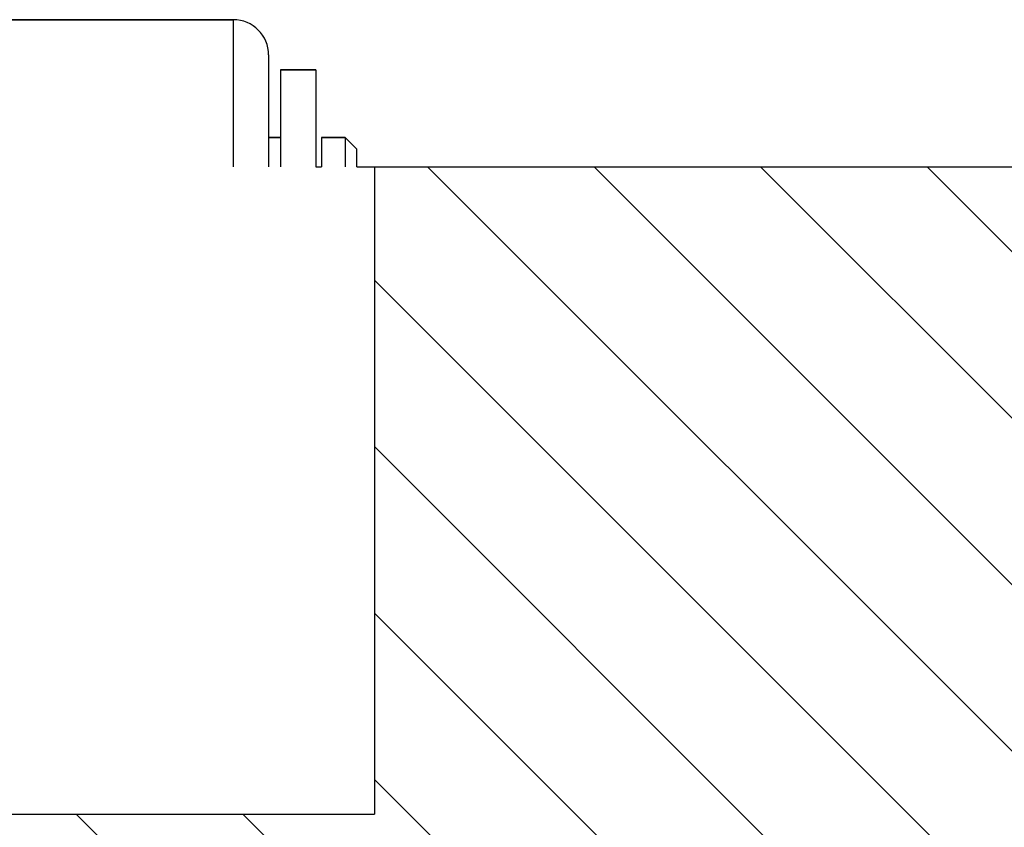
# Model space of a CAD drawing. Extents: x -1765 to 4890, y -3431 to 1272.
# Tile 33 of 189: x -67 to -50, y -2462 to -2448. Entities that reach past the tile are written whole.
import ezdxf

# ---------------------------------------------------------------- set-up
doc = ezdxf.new("R2010")
doc.units = 0
doc.linetypes.add('DASHED', pattern=[15, 7, -8])
doc.layers.get('0').update_dxf_attribs({"linetype": 'CONTINUOUS'})
doc.layers.add('1', color=7, linetype='CONTINUOUS')

# ---------------------------------------------------------------- blocks, each defined once
blk = doc.blocks.new('BEARING_HK0509__163', base_point=(-71.4, -2450.751))
at = {"color": 7, "linetype": 'CONTINUOUS'}
for p, q in [((-70.8, -2448.251), (-70.8, -2450.751)), ((-70.8, -2448.251), (-63, -2448.251)), ((-63, -2448.251), (-63, -2450.751)), ((-71.4, -2448.851), (-71.4, -2449.051)), ((-62.4, -2448.851), (-62.4, -2450.751)), ((-71.4, -2449.051), (-71.4, -2450.251)), ((-71.4, -2450.251), (-71.4, -2450.751))]:
    blk.add_line(p, q, dxfattribs=at)
for centre, start, end in [((-70.8, -2448.851), 90, 180), ((-63, -2448.851), 0, 90)]:
    blk.add_arc(centre, 0.6, start, end, dxfattribs=at)
blk = doc.blocks.new('23796-0S111__164', base_point=(-88.5, -2450.751))
at = {"color": 7, "linetype": 'CONTINUOUS'}
for p, q in [((-62.4, -2450.251), (-62.2, -2450.251)), ((-61.5, -2450.251), (-61.1, -2450.251)), ((-61.5, -2450.251), (-61.5, -2450.751)), ((-60.9, -2450.451), (-61.1, -2450.251)), ((-61.1, -2450.251), (-61.1, -2450.751)), ((-60.9, -2450.751), (-60.9, -2450.451))]:
    blk.add_line(p, q, dxfattribs=at)
at = {"color": 7, "linetype": 'DASHED'}
blk.add_line((-62.2, -2450.251), (-62.2, -2450.751), dxfattribs=at)
blk = doc.blocks.new('WASHER1__165', base_point=(-62.2, -2450.751))
at = {"color": 7, "linetype": 'CONTINUOUS'}
for p, q in [((-61.6, -2449.101), (-62.2, -2449.101)), ((-62.2, -2449.101), (-62.2, -2450.251)), ((-61.6, -2449.101), (-61.6, -2450.751)), ((-62.2, -2450.251), (-62.2, -2450.751))]:
    blk.add_line(p, q, dxfattribs=at)
blk = doc.blocks.new('BEARING_ASSY2_1__166', base_point=(-88.5, -2450.751))
for name, p in [('BEARING_HK0509__163', (-71.4, -2450.751)), ('23796-0S111__164', (-88.5, -2450.751)), ('WASHER1__165', (-62.2, -2450.751))]:
    blk.add_blockref(name, p)
blk = doc.blocks.new('BEARINGS__174', base_point=(-220.3, -2460.151))
blk.add_blockref('BEARING_ASSY2_1__166', (-88.5, -2450.751))
blk = doc.blocks.new('SMALLPARTS__181', base_point=(-220.3, -2466.451))
blk.add_blockref('BEARINGS__174', (-220.3, -2460.151))
blk = doc.blocks.new('E6980-24120-0S11A__182', base_point=(266.8, -2462.751))
at = {"layer": '1', "linetype": 'CONTINUOUS'}
h = blk.add_hatch(dxfattribs=at)
h.set_pattern_fill('USER', color=4, scale=2, angle=315, pattern_type=0)
h.set_pattern_definition([(315, (0, 400), (1.4142136, 1.4142136), [])])
h.paths.add_polyline_path([(-20, -2450.751), (-59, -2450.751), (-60.6, -2450.751), (-60.6, -2461.751), (-73, -2461.751), (-73, -2456.551), (-73, -2456.451), (-73, -2450.751), (-76.14, -2450.751), (-77.14, -2451.751), (-77.14, -2462.351), (-59, -2462.351), (-59, -2462.751), (-20, -2462.751)])
at = {"color": 4, "linetype": 'CONTINUOUS'}
for p, q in [((-61.6, -2450.751), (-61.5, -2450.751)), ((-60.9, -2450.751), (-60.6, -2450.751)), ((-60.6, -2450.751), (-60.6, -2461.751)), ((-60.6, -2450.751), (-59, -2450.751)), ((-73, -2461.751), (-60.6, -2461.751))]:
    blk.add_line(p, q, dxfattribs=at)
at = {"layer": '1', "color": 4, "linetype": 'CONTINUOUS'}
blk.add_line((-59, -2450.751), (-20, -2450.751), dxfattribs=at)
blk = doc.blocks.new('23796-0S111__192', base_point=(-60.9, -2450.751))
at = {"color": 7, "linetype": 'CONTINUOUS'}
for p, q in [((-75.979, -2448.951), (-73, -2448.951)), ((-73, -2449.051), (-73, -2448.951)), ((-73, -2450.751), (-73, -2449.051)), ((-71.4, -2449.051), (-73, -2449.051)), ((-62.2, -2450.251), (-62.4, -2450.251)), ((-61.5, -2450.251), (-61.5, -2450.751)), ((-61.1, -2450.251), (-61.5, -2450.251)), ((-61.1, -2450.251), (-61.1, -2450.751)), ((-61.1, -2450.251), (-60.9, -2450.451)), ((-60.9, -2450.751), (-60.9, -2450.451))]:
    blk.add_line(p, q, dxfattribs=at)
at = {"color": 7, "linetype": 'DASHED'}
for p, q in [((-71.4, -2449.051), (-71.4, -2450.251)), ((-71.4, -2450.251), (-71.4, -2450.751)), ((-62.2, -2450.251), (-62.2, -2450.751))]:
    blk.add_line(p, q, dxfattribs=at)
blk = doc.blocks.new('BEARING_HK0509__193', base_point=(-62.4, -2450.751))
at = {"color": 7, "linetype": 'CONTINUOUS'}
for p, q in [((-70.8, -2448.251), (-70.8, -2450.751)), ((-63, -2448.251), (-70.8, -2448.251)), ((-63, -2448.251), (-63, -2450.751)), ((-71.4, -2448.851), (-71.4, -2449.051)), ((-62.4, -2448.851), (-62.4, -2450.751)), ((-71.4, -2449.051), (-71.4, -2450.251)), ((-71.4, -2450.251), (-71.4, -2450.751))]:
    blk.add_line(p, q, dxfattribs=at)
for centre, start, end in [((-70.8, -2448.851), 90, 180), ((-63, -2448.851), 0, 90)]:
    blk.add_arc(centre, 0.6, start, end, dxfattribs=at)
blk = doc.blocks.new('WASHER1__194', base_point=(-61.6, -2450.751))
at = {"color": 7, "linetype": 'CONTINUOUS'}
for p, q in [((-62.2, -2449.101), (-62.2, -2450.251)), ((-62.2, -2449.101), (-61.6, -2449.101)), ((-61.6, -2449.101), (-61.6, -2450.751)), ((-62.2, -2450.251), (-62.2, -2450.751))]:
    blk.add_line(p, q, dxfattribs=at)
blk = doc.blocks.new('BEARING_ASSY2_6__195', base_point=(-60.9, -2450.751))
for name, p in [('BEARING_HK0509__193', (-62.4, -2450.751)), ('23796-0S111__192', (-60.9, -2450.751)), ('WASHER1__194', (-61.6, -2450.751))]:
    blk.add_blockref(name, p)
blk = doc.blocks.new('BEARINGS__200', base_point=(280.3, -2460.151))
blk.add_blockref('BEARING_ASSY2_6__195', (-60.9, -2450.751))
blk = doc.blocks.new('SMALLPARTS__201', base_point=(280.3, -2466.451))
blk.add_blockref('BEARINGS__200', (280.3, -2460.151))
blk = doc.blocks.new('E7018-64104', base_point=(-220.3, -2466.451))
for name, p in [('SMALLPARTS__181', (-220.3, -2466.451)), ('SMALLPARTS__201', (280.3, -2466.451)), ('E6980-24120-0S11A__182', (266.8, -2462.751))]:
    blk.add_blockref(name, p)
blk = doc.blocks.new('STIFF_ASSY_DUTBD_512', base_point=(-220.3, -2466.451))
blk.add_blockref('E7018-64104', (-220.3, -2466.451))
blk = doc.blocks.new('E7018C_512_ASSY__202', base_point=(-220.3, -2519.751))
blk.add_blockref('STIFF_ASSY_DUTBD_512', (-220.3, -2466.451))
blk = doc.blocks.new('SEC1__203', base_point=(-220.3, -2519.751))
blk.add_blockref('E7018C_512_ASSY__202', (-220.3, -2519.751))
blk = doc.blocks.new('VIEW1_POGO_TOWER__234', base_point=(-239.987, -2814.656))
blk.add_blockref('SEC1__203', (-220.3, -2519.751))
blk = doc.blocks.new('SEC_DD__235', base_point=(373.99, -2456.251))
blk.add_blockref('VIEW1_POGO_TOWER__234', (-239.987, -2814.656))
blk = doc.blocks.new('D-E6980-90193-1S11B__236', base_point=(398.638, -2222.889))
at = {"layer": '1'}
blk.add_blockref('SEC_DD__235', (373.99, -2456.251), dxfattribs=at)

msp = doc.modelspace()

# ---------------------------------------------------------------- block references
msp.add_blockref('D-E6980-90193-1S11B__236', (398.638, -2222.889))

doc.saveas('drawing.dxf')
